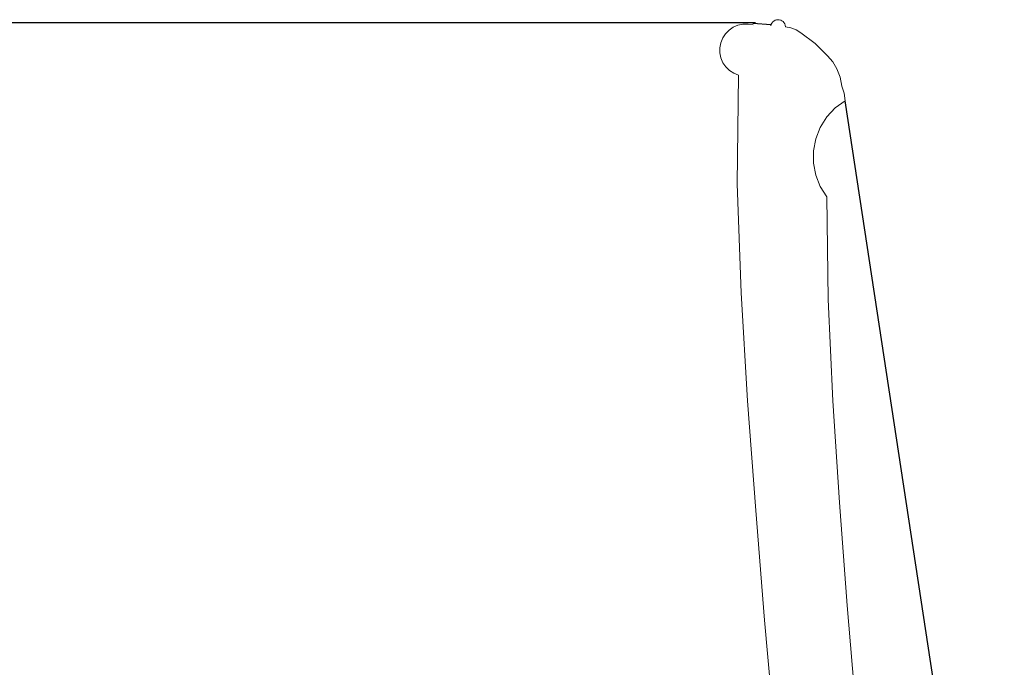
# Model space of a CAD drawing. Header units: inches. Extents: x 0 to 612, y 155 to 655.
# Tile 88 of 138: x 52.96 to 63.75, y 404.43 to 411.52. Entities that reach past the tile are written whole.
import ezdxf

# ---------------------------------------------------------------- set-up
doc = ezdxf.new("R2010")
doc.units = ezdxf.units.IN
doc.header["$MEASUREMENT"] = 0
doc.layers.add('Layer 1', color=7, linetype='Continuous')

# ---------------------------------------------------------------- blocks, each defined once
blk = doc.blocks.new('block 1176')
at = {"layer": 'Layer 1', "color": 7, "lineweight": 25}
blk.add_lwpolyline([(61.023, 411.488), (50.302, 411.488)], dxfattribs=at)
blk = doc.blocks.new('block 1175')
at = {"layer": 'Layer 1'}
blk.add_blockref('block 1176', (0, 0), dxfattribs=at)
blk = doc.blocks.new('block 1174')
at = {"layer": 'Layer 1'}
blk.add_blockref('block 1175', (0, 0), dxfattribs=at)
blk = doc.blocks.new('block 1182')
at = {"layer": 'Layer 1', "color": 7, "lineweight": 25}
blk.add_lwpolyline([(61.194, 411.467), (60.995, 411.48)], dxfattribs=at)
blk = doc.blocks.new('block 1181')
at = {"layer": 'Layer 1'}
blk.add_blockref('block 1182', (0, 0), dxfattribs=at)
blk = doc.blocks.new('block 1180')
at = {"layer": 'Layer 1'}
blk.add_blockref('block 1181', (0, 0), dxfattribs=at)
blk = doc.blocks.new('block 6579')
at = {"layer": 'Layer 1', "lineweight": 0}
for points in [[(62.007, 410.635)], [(61.898, 410.556)]]:
    blk.add_lwpolyline(points, dxfattribs=at)
blk.add_open_spline([(62.007, 410.635), (62.007, 410.635), (61.898, 410.556), (61.898, 410.556), (61.898, 410.556), (62.007, 410.635), (62.007, 410.635)], degree=3, knots=[0, 0, 0, 0, 1, 1, 1, 2, 2, 2, 2], dxfattribs=at)
blk = doc.blocks.new('block 6580')
at = {"layer": 'Layer 1', "lineweight": 0}
for points in [[(61.898, 410.556)], [(61.806, 410.457)]]:
    blk.add_lwpolyline(points, dxfattribs=at)
blk.add_open_spline([(61.898, 410.556), (61.898, 410.556), (61.806, 410.457), (61.806, 410.457), (61.806, 410.457), (61.898, 410.556), (61.898, 410.556)], degree=3, knots=[0, 0, 0, 0, 1, 1, 1, 2, 2, 2, 2], dxfattribs=at)
blk = doc.blocks.new('block 6581')
at = {"layer": 'Layer 1', "lineweight": 0}
for points in [[(61.806, 410.457)], [(61.733, 410.343)]]:
    blk.add_lwpolyline(points, dxfattribs=at)
blk.add_open_spline([(61.806, 410.457), (61.806, 410.457), (61.733, 410.343), (61.733, 410.343), (61.733, 410.343), (61.806, 410.457), (61.806, 410.457)], degree=3, knots=[0, 0, 0, 0, 1, 1, 1, 2, 2, 2, 2], dxfattribs=at)
blk = doc.blocks.new('block 6582')
at = {"layer": 'Layer 1', "lineweight": 0}
for points in [[(61.733, 410.343)], [(61.684, 410.218)]]:
    blk.add_lwpolyline(points, dxfattribs=at)
blk.add_open_spline([(61.733, 410.343), (61.733, 410.343), (61.684, 410.218), (61.684, 410.218), (61.684, 410.218), (61.733, 410.343), (61.733, 410.343)], degree=3, knots=[0, 0, 0, 0, 1, 1, 1, 2, 2, 2, 2], dxfattribs=at)
blk = doc.blocks.new('block 6583')
at = {"layer": 'Layer 1', "lineweight": 0}
for points in [[(61.684, 410.218)], [(61.659, 410.086)]]:
    blk.add_lwpolyline(points, dxfattribs=at)
blk.add_open_spline([(61.684, 410.218), (61.684, 410.218), (61.659, 410.086), (61.659, 410.086), (61.659, 410.086), (61.684, 410.218), (61.684, 410.218)], degree=3, knots=[0, 0, 0, 0, 1, 1, 1, 2, 2, 2, 2], dxfattribs=at)
blk = doc.blocks.new('block 6584')
at = {"layer": 'Layer 1', "lineweight": 0}
for points in [[(61.659, 410.086)], [(61.659, 409.951)]]:
    blk.add_lwpolyline(points, dxfattribs=at)
blk.add_open_spline([(61.659, 410.086), (61.659, 410.086), (61.659, 409.951), (61.659, 409.951), (61.659, 409.951), (61.659, 410.086), (61.659, 410.086)], degree=3, knots=[0, 0, 0, 0, 1, 1, 1, 2, 2, 2, 2], dxfattribs=at)
blk = doc.blocks.new('block 6585')
at = {"layer": 'Layer 1', "lineweight": 0}
for points in [[(61.659, 409.951)], [(61.684, 409.819)]]:
    blk.add_lwpolyline(points, dxfattribs=at)
blk.add_open_spline([(61.659, 409.951), (61.659, 409.951), (61.684, 409.819), (61.684, 409.819), (61.684, 409.819), (61.659, 409.951), (61.659, 409.951)], degree=3, knots=[0, 0, 0, 0, 1, 1, 1, 2, 2, 2, 2], dxfattribs=at)
blk = doc.blocks.new('block 6586')
at = {"layer": 'Layer 1', "lineweight": 0}
for points in [[(61.684, 409.819)], [(61.733, 409.694)]]:
    blk.add_lwpolyline(points, dxfattribs=at)
blk.add_open_spline([(61.684, 409.819), (61.684, 409.819), (61.733, 409.694), (61.733, 409.694), (61.733, 409.694), (61.684, 409.819), (61.684, 409.819)], degree=3, knots=[0, 0, 0, 0, 1, 1, 1, 2, 2, 2, 2], dxfattribs=at)
blk = doc.blocks.new('block 6587')
at = {"layer": 'Layer 1', "lineweight": 0}
for points in [[(61.733, 409.694)], [(61.806, 409.58)]]:
    blk.add_lwpolyline(points, dxfattribs=at)
blk.add_open_spline([(61.733, 409.694), (61.733, 409.694), (61.806, 409.58), (61.806, 409.58), (61.806, 409.58), (61.733, 409.694), (61.733, 409.694)], degree=3, knots=[0, 0, 0, 0, 1, 1, 1, 2, 2, 2, 2], dxfattribs=at)
blk = doc.blocks.new('block 6588')
at = {"layer": 'Layer 1', "lineweight": 0}
for points in [[(61.806, 409.58)], [(61.821, 408.456)]]:
    blk.add_lwpolyline(points, dxfattribs=at)
blk.add_open_spline([(61.806, 409.58), (61.806, 409.58), (61.821, 408.456), (61.821, 408.456), (61.821, 408.456), (61.806, 409.58), (61.806, 409.58)], degree=3, knots=[0, 0, 0, 0, 1, 1, 1, 2, 2, 2, 2], dxfattribs=at)
blk = doc.blocks.new('block 6589')
at = {"layer": 'Layer 1', "lineweight": 0}
for points in [[(61.821, 408.456)], [(61.873, 407.345)]]:
    blk.add_lwpolyline(points, dxfattribs=at)
blk.add_open_spline([(61.821, 408.456), (61.821, 408.456), (61.873, 407.345), (61.873, 407.345), (61.873, 407.345), (61.821, 408.456), (61.821, 408.456)], degree=3, knots=[0, 0, 0, 0, 1, 1, 1, 2, 2, 2, 2], dxfattribs=at)
blk = doc.blocks.new('block 6590')
at = {"layer": 'Layer 1', "lineweight": 0}
for points in [[(61.873, 407.345)], [(61.944, 406.232)]]:
    blk.add_lwpolyline(points, dxfattribs=at)
blk.add_open_spline([(61.873, 407.345), (61.873, 407.345), (61.944, 406.232), (61.944, 406.232), (61.944, 406.232), (61.873, 407.345), (61.873, 407.345)], degree=3, knots=[0, 0, 0, 0, 1, 1, 1, 2, 2, 2, 2], dxfattribs=at)
blk = doc.blocks.new('block 6591')
at = {"layer": 'Layer 1', "lineweight": 0}
for points in [[(61.944, 406.232)], [(62.029, 405.103)]]:
    blk.add_lwpolyline(points, dxfattribs=at)
blk.add_open_spline([(61.944, 406.232), (61.944, 406.232), (62.029, 405.103), (62.029, 405.103), (62.029, 405.103), (61.944, 406.232), (61.944, 406.232)], degree=3, knots=[0, 0, 0, 0, 1, 1, 1, 2, 2, 2, 2], dxfattribs=at)
blk = doc.blocks.new('block 6592')
at = {"layer": 'Layer 1', "lineweight": 0}
for points in [[(62.029, 405.103)], [(62.123, 403.981)]]:
    blk.add_lwpolyline(points, dxfattribs=at)
blk.add_open_spline([(62.029, 405.103), (62.029, 405.103), (62.123, 403.981), (62.123, 403.981), (62.123, 403.981), (62.029, 405.103), (62.029, 405.103)], degree=3, knots=[0, 0, 0, 0, 1, 1, 1, 2, 2, 2, 2], dxfattribs=at)
blk = doc.blocks.new('block 6593')
at = {"layer": 'Layer 1', "lineweight": 0}
for points in [[(62.123, 403.981)], [(62.221, 402.882)]]:
    blk.add_lwpolyline(points, dxfattribs=at)
blk.add_open_spline([(62.123, 403.981), (62.123, 403.981), (62.221, 402.882), (62.221, 402.882), (62.221, 402.882), (62.123, 403.981), (62.123, 403.981)], degree=3, knots=[0, 0, 0, 0, 1, 1, 1, 2, 2, 2, 2], dxfattribs=at)
blk = doc.blocks.new('block 6594')
at = {"layer": 'Layer 1', "lineweight": 0}
for points in [[(62.221, 402.882)], [(62.324, 401.77)]]:
    blk.add_lwpolyline(points, dxfattribs=at)
blk.add_open_spline([(62.221, 402.882), (62.221, 402.882), (62.324, 401.77), (62.324, 401.77), (62.324, 401.77), (62.221, 402.882), (62.221, 402.882)], degree=3, knots=[0, 0, 0, 0, 1, 1, 1, 2, 2, 2, 2], dxfattribs=at)
blk = doc.blocks.new('block 6578')
at = {"layer": 'Layer 1'}
for name in ['block 6579', 'block 6580', 'block 6581', 'block 6582', 'block 6583', 'block 6584', 'block 6585', 'block 6586', 'block 6587', 'block 6588', 'block 6589', 'block 6590', 'block 6591', 'block 6592', 'block 6593', 'block 6594']:
    blk.add_blockref(name, (0, 0), dxfattribs=at)
blk = doc.blocks.new('block 6577')
at = {"layer": 'Layer 1'}
blk.add_blockref('block 6578', (0, 0), dxfattribs=at)
blk = doc.blocks.new('block 6597')
at = {"layer": 'Layer 1', "lineweight": 0}
for points in [[(61.995, 410.717)], [(62.007, 410.635)]]:
    blk.add_lwpolyline(points, dxfattribs=at)
blk.add_open_spline([(62.007, 410.635), (62.007, 410.635), (61.995, 410.717), (61.995, 410.717), (61.995, 410.717), (62.007, 410.635), (62.007, 410.635)], degree=3, knots=[0, 0, 0, 0, 1, 1, 1, 2, 2, 2, 2], dxfattribs=at)
blk = doc.blocks.new('block 6598')
at = {"layer": 'Layer 1', "lineweight": 0}
for points in [[(61.972, 410.795)], [(61.995, 410.717)]]:
    blk.add_lwpolyline(points, dxfattribs=at)
blk.add_open_spline([(61.995, 410.717), (61.995, 410.717), (61.972, 410.795), (61.972, 410.795), (61.972, 410.795), (61.995, 410.717), (61.995, 410.717)], degree=3, knots=[0, 0, 0, 0, 1, 1, 1, 2, 2, 2, 2], dxfattribs=at)
blk = doc.blocks.new('block 6599')
at = {"layer": 'Layer 1', "lineweight": 0}
for points in [[(61.953, 410.893)], [(61.972, 410.795)]]:
    blk.add_lwpolyline(points, dxfattribs=at)
blk.add_open_spline([(61.972, 410.795), (61.972, 410.795), (61.953, 410.893), (61.953, 410.893), (61.953, 410.893), (61.972, 410.795), (61.972, 410.795)], degree=3, knots=[0, 0, 0, 0, 1, 1, 1, 2, 2, 2, 2], dxfattribs=at)
blk = doc.blocks.new('block 6600')
at = {"layer": 'Layer 1', "lineweight": 0}
for points in [[(61.917, 410.984)], [(61.953, 410.893)]]:
    blk.add_lwpolyline(points, dxfattribs=at)
blk.add_open_spline([(61.953, 410.893), (61.953, 410.893), (61.917, 410.984), (61.917, 410.984), (61.917, 410.984), (61.953, 410.893), (61.953, 410.893)], degree=3, knots=[0, 0, 0, 0, 1, 1, 1, 2, 2, 2, 2], dxfattribs=at)
blk = doc.blocks.new('block 6601')
at = {"layer": 'Layer 1', "lineweight": 0}
for points in [[(61.87, 411.059)], [(61.917, 410.984)]]:
    blk.add_lwpolyline(points, dxfattribs=at)
blk.add_open_spline([(61.917, 410.984), (61.917, 410.984), (61.87, 411.059), (61.87, 411.059), (61.87, 411.059), (61.917, 410.984), (61.917, 410.984)], degree=3, knots=[0, 0, 0, 0, 1, 1, 1, 2, 2, 2, 2], dxfattribs=at)
blk = doc.blocks.new('block 6602')
at = {"layer": 'Layer 1', "lineweight": 0}
for points in [[(61.813, 411.126)], [(61.87, 411.059)]]:
    blk.add_lwpolyline(points, dxfattribs=at)
blk.add_open_spline([(61.87, 411.059), (61.87, 411.059), (61.813, 411.126), (61.813, 411.126), (61.813, 411.126), (61.87, 411.059), (61.87, 411.059)], degree=3, knots=[0, 0, 0, 0, 1, 1, 1, 2, 2, 2, 2], dxfattribs=at)
blk = doc.blocks.new('block 6603')
at = {"layer": 'Layer 1', "lineweight": 0}
for points in [[(61.678, 411.261)], [(61.813, 411.126)]]:
    blk.add_lwpolyline(points, dxfattribs=at)
blk.add_open_spline([(61.813, 411.126), (61.813, 411.126), (61.678, 411.261), (61.678, 411.261), (61.678, 411.261), (61.813, 411.126), (61.813, 411.126)], degree=3, knots=[0, 0, 0, 0, 1, 1, 1, 2, 2, 2, 2], dxfattribs=at)
blk = doc.blocks.new('block 6604')
at = {"layer": 'Layer 1', "lineweight": 0}
for points in [[(61.521, 411.38)], [(61.678, 411.261)]]:
    blk.add_lwpolyline(points, dxfattribs=at)
blk.add_open_spline([(61.678, 411.261), (61.678, 411.261), (61.521, 411.38), (61.521, 411.38), (61.521, 411.38), (61.678, 411.261), (61.678, 411.261)], degree=3, knots=[0, 0, 0, 0, 1, 1, 1, 2, 2, 2, 2], dxfattribs=at)
blk = doc.blocks.new('block 6605')
at = {"layer": 'Layer 1', "lineweight": 0}
for points in [[(61.468, 411.41)], [(61.521, 411.38)]]:
    blk.add_lwpolyline(points, dxfattribs=at)
blk.add_open_spline([(61.521, 411.38), (61.521, 411.38), (61.468, 411.41), (61.468, 411.41), (61.468, 411.41), (61.521, 411.38), (61.521, 411.38)], degree=3, knots=[0, 0, 0, 0, 1, 1, 1, 2, 2, 2, 2], dxfattribs=at)
blk = doc.blocks.new('block 6606')
at = {"layer": 'Layer 1', "lineweight": 0}
for points in [[(61.411, 411.432)], [(61.468, 411.41)]]:
    blk.add_lwpolyline(points, dxfattribs=at)
blk.add_open_spline([(61.468, 411.41), (61.468, 411.41), (61.411, 411.432), (61.411, 411.432), (61.411, 411.432), (61.468, 411.41), (61.468, 411.41)], degree=3, knots=[0, 0, 0, 0, 1, 1, 1, 2, 2, 2, 2], dxfattribs=at)
blk = doc.blocks.new('block 6607')
at = {"layer": 'Layer 1', "lineweight": 0}
for points in [[(61.352, 411.446)], [(61.411, 411.432)]]:
    blk.add_lwpolyline(points, dxfattribs=at)
blk.add_open_spline([(61.411, 411.432), (61.411, 411.432), (61.352, 411.446), (61.352, 411.446), (61.352, 411.446), (61.411, 411.432), (61.411, 411.432)], degree=3, knots=[0, 0, 0, 0, 1, 1, 1, 2, 2, 2, 2], dxfattribs=at)
blk = doc.blocks.new('block 6608')
at = {"layer": 'Layer 1', "lineweight": 0}
for points in [[(61.35, 411.461)], [(61.352, 411.446)]]:
    blk.add_lwpolyline(points, dxfattribs=at)
blk.add_open_spline([(61.352, 411.446), (61.352, 411.446), (61.35, 411.461), (61.35, 411.461), (61.35, 411.461), (61.352, 411.446), (61.352, 411.446)], degree=3, knots=[0, 0, 0, 0, 1, 1, 1, 2, 2, 2, 2], dxfattribs=at)
blk = doc.blocks.new('block 6609')
at = {"layer": 'Layer 1', "lineweight": 0}
for points in [[(61.345, 411.476)], [(61.35, 411.461)]]:
    blk.add_lwpolyline(points, dxfattribs=at)
blk.add_open_spline([(61.35, 411.461), (61.35, 411.461), (61.345, 411.476), (61.345, 411.476), (61.345, 411.476), (61.35, 411.461), (61.35, 411.461)], degree=3, knots=[0, 0, 0, 0, 1, 1, 1, 2, 2, 2, 2], dxfattribs=at)
blk = doc.blocks.new('block 6610')
at = {"layer": 'Layer 1', "lineweight": 0}
for points in [[(61.336, 411.49)], [(61.345, 411.476)]]:
    blk.add_lwpolyline(points, dxfattribs=at)
blk.add_open_spline([(61.345, 411.476), (61.345, 411.476), (61.336, 411.49), (61.336, 411.49), (61.336, 411.49), (61.345, 411.476), (61.345, 411.476)], degree=3, knots=[0, 0, 0, 0, 1, 1, 1, 2, 2, 2, 2], dxfattribs=at)
blk = doc.blocks.new('block 6611')
at = {"layer": 'Layer 1', "lineweight": 0}
for points in [[(61.326, 411.501)], [(61.336, 411.49)]]:
    blk.add_lwpolyline(points, dxfattribs=at)
blk.add_open_spline([(61.336, 411.49), (61.336, 411.49), (61.326, 411.501), (61.326, 411.501), (61.326, 411.501), (61.336, 411.49), (61.336, 411.49)], degree=3, knots=[0, 0, 0, 0, 1, 1, 1, 2, 2, 2, 2], dxfattribs=at)
blk = doc.blocks.new('block 6612')
at = {"layer": 'Layer 1', "lineweight": 0}
for points in [[(61.314, 411.51)], [(61.326, 411.501)]]:
    blk.add_lwpolyline(points, dxfattribs=at)
blk.add_open_spline([(61.326, 411.501), (61.326, 411.501), (61.314, 411.51), (61.314, 411.51), (61.314, 411.51), (61.326, 411.501), (61.326, 411.501)], degree=3, knots=[0, 0, 0, 0, 1, 1, 1, 2, 2, 2, 2], dxfattribs=at)
blk = doc.blocks.new('block 6613')
at = {"layer": 'Layer 1', "lineweight": 0}
for points in [[(61.3, 411.518)], [(61.314, 411.51)]]:
    blk.add_lwpolyline(points, dxfattribs=at)
blk.add_open_spline([(61.314, 411.51), (61.314, 411.51), (61.3, 411.518), (61.3, 411.518), (61.3, 411.518), (61.314, 411.51), (61.314, 411.51)], degree=3, knots=[0, 0, 0, 0, 1, 1, 1, 2, 2, 2, 2], dxfattribs=at)
blk = doc.blocks.new('block 6614')
at = {"layer": 'Layer 1', "lineweight": 0}
for points in [[(61.285, 411.522)], [(61.3, 411.518)]]:
    blk.add_lwpolyline(points, dxfattribs=at)
blk.add_open_spline([(61.3, 411.518), (61.3, 411.518), (61.285, 411.522), (61.285, 411.522), (61.285, 411.522), (61.3, 411.518), (61.3, 411.518)], degree=3, knots=[0, 0, 0, 0, 1, 1, 1, 2, 2, 2, 2], dxfattribs=at)
blk = doc.blocks.new('block 6615')
at = {"layer": 'Layer 1', "lineweight": 0}
for points in [[(61.269, 411.522)], [(61.285, 411.522)]]:
    blk.add_lwpolyline(points, dxfattribs=at)
blk.add_open_spline([(61.285, 411.522), (61.285, 411.522), (61.269, 411.522), (61.269, 411.522), (61.269, 411.522), (61.285, 411.522), (61.285, 411.522)], degree=3, knots=[0, 0, 0, 0, 1, 1, 1, 2, 2, 2, 2], dxfattribs=at)
blk = doc.blocks.new('block 6616')
at = {"layer": 'Layer 1', "lineweight": 0}
for points in [[(61.253, 411.521)], [(61.269, 411.522)]]:
    blk.add_lwpolyline(points, dxfattribs=at)
blk.add_open_spline([(61.269, 411.522), (61.269, 411.522), (61.253, 411.521), (61.253, 411.521), (61.253, 411.521), (61.269, 411.522), (61.269, 411.522)], degree=3, knots=[0, 0, 0, 0, 1, 1, 1, 2, 2, 2, 2], dxfattribs=at)
blk = doc.blocks.new('block 6617')
at = {"layer": 'Layer 1', "lineweight": 0}
for points in [[(61.239, 411.516)], [(61.253, 411.521)]]:
    blk.add_lwpolyline(points, dxfattribs=at)
blk.add_open_spline([(61.253, 411.521), (61.253, 411.521), (61.239, 411.516), (61.239, 411.516), (61.239, 411.516), (61.253, 411.521), (61.253, 411.521)], degree=3, knots=[0, 0, 0, 0, 1, 1, 1, 2, 2, 2, 2], dxfattribs=at)
blk = doc.blocks.new('block 6618')
at = {"layer": 'Layer 1', "lineweight": 0}
for points in [[(61.225, 411.508)], [(61.239, 411.516)]]:
    blk.add_lwpolyline(points, dxfattribs=at)
blk.add_open_spline([(61.239, 411.516), (61.239, 411.516), (61.225, 411.508), (61.225, 411.508), (61.225, 411.508), (61.239, 411.516), (61.239, 411.516)], degree=3, knots=[0, 0, 0, 0, 1, 1, 1, 2, 2, 2, 2], dxfattribs=at)
blk = doc.blocks.new('block 6619')
at = {"layer": 'Layer 1', "lineweight": 0}
for points in [[(61.213, 411.499)], [(61.225, 411.508)]]:
    blk.add_lwpolyline(points, dxfattribs=at)
blk.add_open_spline([(61.225, 411.508), (61.225, 411.508), (61.213, 411.499), (61.213, 411.499), (61.213, 411.499), (61.225, 411.508), (61.225, 411.508)], degree=3, knots=[0, 0, 0, 0, 1, 1, 1, 2, 2, 2, 2], dxfattribs=at)
blk = doc.blocks.new('block 6620')
at = {"layer": 'Layer 1', "lineweight": 0}
for points in [[(61.204, 411.486)], [(61.213, 411.499)]]:
    blk.add_lwpolyline(points, dxfattribs=at)
blk.add_open_spline([(61.213, 411.499), (61.213, 411.499), (61.204, 411.486), (61.204, 411.486), (61.204, 411.486), (61.213, 411.499), (61.213, 411.499)], degree=3, knots=[0, 0, 0, 0, 1, 1, 1, 2, 2, 2, 2], dxfattribs=at)
blk = doc.blocks.new('block 6621')
at = {"layer": 'Layer 1', "lineweight": 0}
for points in [[(61.196, 411.472)], [(61.204, 411.486)]]:
    blk.add_lwpolyline(points, dxfattribs=at)
blk.add_open_spline([(61.204, 411.486), (61.204, 411.486), (61.196, 411.472), (61.196, 411.472), (61.196, 411.472), (61.204, 411.486), (61.204, 411.486)], degree=3, knots=[0, 0, 0, 0, 1, 1, 1, 2, 2, 2, 2], dxfattribs=at)
blk = doc.blocks.new('block 6622')
at = {"layer": 'Layer 1', "lineweight": 0}
for points in [[(61.196, 411.472)], [(61.192, 411.457)]]:
    blk.add_lwpolyline(points, dxfattribs=at)
blk.add_open_spline([(61.196, 411.472), (61.196, 411.472), (61.192, 411.457), (61.192, 411.457), (61.192, 411.457), (61.196, 411.472), (61.196, 411.472)], degree=3, knots=[0, 0, 0, 0, 1, 1, 1, 2, 2, 2, 2], dxfattribs=at)
blk = doc.blocks.new('block 6596')
at = {"layer": 'Layer 1'}
for name in ['block 6622', 'block 6621', 'block 6620', 'block 6619', 'block 6618', 'block 6617', 'block 6616', 'block 6615', 'block 6614', 'block 6613', 'block 6612', 'block 6611', 'block 6610', 'block 6609', 'block 6608', 'block 6607', 'block 6606', 'block 6605', 'block 6604', 'block 6603', 'block 6602', 'block 6601', 'block 6600', 'block 6599', 'block 6598', 'block 6597']:
    blk.add_blockref(name, (0, 0), dxfattribs=at)
blk = doc.blocks.new('block 6595')
at = {"layer": 'Layer 1'}
blk.add_blockref('block 6596', (0, 0), dxfattribs=at)
blk = doc.blocks.new('block 6719')
at = {"layer": 'Layer 1', "color": 7, "lineweight": 25}
blk.add_lwpolyline([(63.751, 399.19), (62.007, 410.635)], dxfattribs=at)
blk = doc.blocks.new('block 6718')
at = {"layer": 'Layer 1'}
blk.add_blockref('block 6719', (0, 0), dxfattribs=at)
blk = doc.blocks.new('block 6717')
at = {"layer": 'Layer 1'}
blk.add_blockref('block 6718', (0, 0), dxfattribs=at)
blk = doc.blocks.new('block 7927')
at = {"layer": 'Layer 1', "lineweight": 0}
for points in [[(60.942, 411.475)], [(60.998, 411.465)]]:
    blk.add_lwpolyline(points, dxfattribs=at)
blk.add_open_spline([(60.998, 411.465), (60.998, 411.465), (60.942, 411.475), (60.942, 411.475), (60.942, 411.475), (60.998, 411.465), (60.998, 411.465)], degree=3, knots=[0, 0, 0, 0, 1, 1, 1, 2, 2, 2, 2], dxfattribs=at)
blk = doc.blocks.new('block 7928')
at = {"layer": 'Layer 1', "lineweight": 0}
for points in [[(60.886, 411.475)], [(60.942, 411.475)]]:
    blk.add_lwpolyline(points, dxfattribs=at)
blk.add_open_spline([(60.942, 411.475), (60.942, 411.475), (60.886, 411.475), (60.886, 411.475), (60.886, 411.475), (60.942, 411.475), (60.942, 411.475)], degree=3, knots=[0, 0, 0, 0, 1, 1, 1, 2, 2, 2, 2], dxfattribs=at)
blk = doc.blocks.new('block 7929')
at = {"layer": 'Layer 1', "lineweight": 0}
for points in [[(60.886, 411.475)], [(60.831, 411.463)]]:
    blk.add_lwpolyline(points, dxfattribs=at)
blk.add_open_spline([(60.886, 411.475), (60.886, 411.475), (60.831, 411.463), (60.831, 411.463), (60.831, 411.463), (60.886, 411.475), (60.886, 411.475)], degree=3, knots=[0, 0, 0, 0, 1, 1, 1, 2, 2, 2, 2], dxfattribs=at)
blk = doc.blocks.new('block 7930')
at = {"layer": 'Layer 1', "lineweight": 0}
for points in [[(60.779, 411.44)], [(60.831, 411.463)]]:
    blk.add_lwpolyline(points, dxfattribs=at)
blk.add_open_spline([(60.831, 411.463), (60.831, 411.463), (60.779, 411.44), (60.779, 411.44), (60.779, 411.44), (60.831, 411.463), (60.831, 411.463)], degree=3, knots=[0, 0, 0, 0, 1, 1, 1, 2, 2, 2, 2], dxfattribs=at)
blk = doc.blocks.new('block 7931')
at = {"layer": 'Layer 1', "lineweight": 0}
for points in [[(60.734, 411.408)], [(60.779, 411.44)]]:
    blk.add_lwpolyline(points, dxfattribs=at)
blk.add_open_spline([(60.779, 411.44), (60.779, 411.44), (60.734, 411.408), (60.734, 411.408), (60.734, 411.408), (60.779, 411.44), (60.779, 411.44)], degree=3, knots=[0, 0, 0, 0, 1, 1, 1, 2, 2, 2, 2], dxfattribs=at)
blk = doc.blocks.new('block 7932')
at = {"layer": 'Layer 1', "lineweight": 0}
for points in [[(60.694, 411.368)], [(60.734, 411.408)]]:
    blk.add_lwpolyline(points, dxfattribs=at)
blk.add_open_spline([(60.734, 411.408), (60.734, 411.408), (60.694, 411.368), (60.694, 411.368), (60.694, 411.368), (60.734, 411.408), (60.734, 411.408)], degree=3, knots=[0, 0, 0, 0, 1, 1, 1, 2, 2, 2, 2], dxfattribs=at)
blk = doc.blocks.new('block 7933')
at = {"layer": 'Layer 1', "lineweight": 0}
for points in [[(60.694, 411.368)], [(60.664, 411.322)]]:
    blk.add_lwpolyline(points, dxfattribs=at)
blk.add_open_spline([(60.694, 411.368), (60.694, 411.368), (60.664, 411.322), (60.664, 411.322), (60.664, 411.322), (60.694, 411.368), (60.694, 411.368)], degree=3, knots=[0, 0, 0, 0, 1, 1, 1, 2, 2, 2, 2], dxfattribs=at)
blk = doc.blocks.new('block 7934')
at = {"layer": 'Layer 1', "lineweight": 0}
for points in [[(60.643, 411.269)], [(60.664, 411.322)]]:
    blk.add_lwpolyline(points, dxfattribs=at)
blk.add_open_spline([(60.664, 411.322), (60.664, 411.322), (60.643, 411.269), (60.643, 411.269), (60.643, 411.269), (60.664, 411.322), (60.664, 411.322)], degree=3, knots=[0, 0, 0, 0, 1, 1, 1, 2, 2, 2, 2], dxfattribs=at)
blk = doc.blocks.new('block 7935')
at = {"layer": 'Layer 1', "lineweight": 0}
for points in [[(60.643, 411.269)], [(60.633, 411.214)]]:
    blk.add_lwpolyline(points, dxfattribs=at)
blk.add_open_spline([(60.643, 411.269), (60.643, 411.269), (60.633, 411.214), (60.633, 411.214), (60.633, 411.214), (60.643, 411.269), (60.643, 411.269)], degree=3, knots=[0, 0, 0, 0, 1, 1, 1, 2, 2, 2, 2], dxfattribs=at)
blk = doc.blocks.new('block 7936')
at = {"layer": 'Layer 1', "lineweight": 0}
for points in [[(60.633, 411.214)], [(60.633, 411.158)]]:
    blk.add_lwpolyline(points, dxfattribs=at)
blk.add_open_spline([(60.633, 411.214), (60.633, 411.214), (60.633, 411.158), (60.633, 411.158), (60.633, 411.158), (60.633, 411.214), (60.633, 411.214)], degree=3, knots=[0, 0, 0, 0, 1, 1, 1, 2, 2, 2, 2], dxfattribs=at)
blk = doc.blocks.new('block 7937')
at = {"layer": 'Layer 1', "lineweight": 0}
for points in [[(60.633, 411.158)], [(60.645, 411.103)]]:
    blk.add_lwpolyline(points, dxfattribs=at)
blk.add_open_spline([(60.633, 411.158), (60.633, 411.158), (60.645, 411.103), (60.645, 411.103), (60.645, 411.103), (60.633, 411.158), (60.633, 411.158)], degree=3, knots=[0, 0, 0, 0, 1, 1, 1, 2, 2, 2, 2], dxfattribs=at)
blk = doc.blocks.new('block 7938')
at = {"layer": 'Layer 1', "lineweight": 0}
for points in [[(60.645, 411.103)], [(60.667, 411.051)]]:
    blk.add_lwpolyline(points, dxfattribs=at)
blk.add_open_spline([(60.645, 411.103), (60.645, 411.103), (60.667, 411.051), (60.667, 411.051), (60.667, 411.051), (60.645, 411.103), (60.645, 411.103)], degree=3, knots=[0, 0, 0, 0, 1, 1, 1, 2, 2, 2, 2], dxfattribs=at)
blk = doc.blocks.new('block 7939')
at = {"layer": 'Layer 1', "lineweight": 0}
for points in [[(60.667, 411.051)], [(60.699, 411.005)]]:
    blk.add_lwpolyline(points, dxfattribs=at)
blk.add_open_spline([(60.667, 411.051), (60.667, 411.051), (60.699, 411.005), (60.699, 411.005), (60.699, 411.005), (60.667, 411.051), (60.667, 411.051)], degree=3, knots=[0, 0, 0, 0, 1, 1, 1, 2, 2, 2, 2], dxfattribs=at)
blk = doc.blocks.new('block 7940')
at = {"layer": 'Layer 1', "lineweight": 0}
for points in [[(60.699, 411.005)], [(60.74, 410.966)]]:
    blk.add_lwpolyline(points, dxfattribs=at)
blk.add_open_spline([(60.699, 411.005), (60.699, 411.005), (60.74, 410.966), (60.74, 410.966), (60.74, 410.966), (60.699, 411.005), (60.699, 411.005)], degree=3, knots=[0, 0, 0, 0, 1, 1, 1, 2, 2, 2, 2], dxfattribs=at)
blk = doc.blocks.new('block 7941')
at = {"layer": 'Layer 1', "lineweight": 0}
for points in [[(60.74, 410.966)], [(60.787, 410.935)]]:
    blk.add_lwpolyline(points, dxfattribs=at)
blk.add_open_spline([(60.74, 410.966), (60.74, 410.966), (60.787, 410.935), (60.787, 410.935), (60.787, 410.935), (60.74, 410.966), (60.74, 410.966)], degree=3, knots=[0, 0, 0, 0, 1, 1, 1, 2, 2, 2, 2], dxfattribs=at)
blk = doc.blocks.new('block 7942')
at = {"layer": 'Layer 1', "lineweight": 0}
for points in [[(60.787, 410.935)], [(60.839, 410.914)]]:
    blk.add_lwpolyline(points, dxfattribs=at)
blk.add_open_spline([(60.787, 410.935), (60.787, 410.935), (60.839, 410.914), (60.839, 410.914), (60.839, 410.914), (60.787, 410.935), (60.787, 410.935)], degree=3, knots=[0, 0, 0, 0, 1, 1, 1, 2, 2, 2, 2], dxfattribs=at)
blk = doc.blocks.new('block 7943')
at = {"layer": 'Layer 1', "lineweight": 0}
for points in [[(60.839, 410.914)], [(60.823, 409.725)]]:
    blk.add_lwpolyline(points, dxfattribs=at)
blk.add_open_spline([(60.839, 410.914), (60.839, 410.914), (60.823, 409.725), (60.823, 409.725), (60.823, 409.725), (60.839, 410.914), (60.839, 410.914)], degree=3, knots=[0, 0, 0, 0, 1, 1, 1, 2, 2, 2, 2], dxfattribs=at)
blk = doc.blocks.new('block 7944')
at = {"layer": 'Layer 1', "lineweight": 0}
for points in [[(60.823, 409.725)], [(60.867, 408.531)]]:
    blk.add_lwpolyline(points, dxfattribs=at)
blk.add_open_spline([(60.823, 409.725), (60.823, 409.725), (60.867, 408.531), (60.867, 408.531), (60.867, 408.531), (60.823, 409.725), (60.823, 409.725)], degree=3, knots=[0, 0, 0, 0, 1, 1, 1, 2, 2, 2, 2], dxfattribs=at)
blk = doc.blocks.new('block 7945')
at = {"layer": 'Layer 1', "lineweight": 0}
for points in [[(60.867, 408.531)], [(60.938, 407.346)]]:
    blk.add_lwpolyline(points, dxfattribs=at)
blk.add_open_spline([(60.867, 408.531), (60.867, 408.531), (60.938, 407.346), (60.938, 407.346), (60.938, 407.346), (60.867, 408.531), (60.867, 408.531)], degree=3, knots=[0, 0, 0, 0, 1, 1, 1, 2, 2, 2, 2], dxfattribs=at)
blk = doc.blocks.new('block 7946')
at = {"layer": 'Layer 1', "lineweight": 0}
for points in [[(60.938, 407.346)], [(61.026, 406.146)]]:
    blk.add_lwpolyline(points, dxfattribs=at)
blk.add_open_spline([(60.938, 407.346), (60.938, 407.346), (61.026, 406.146), (61.026, 406.146), (61.026, 406.146), (60.938, 407.346), (60.938, 407.346)], degree=3, knots=[0, 0, 0, 0, 1, 1, 1, 2, 2, 2, 2], dxfattribs=at)
blk = doc.blocks.new('block 7947')
at = {"layer": 'Layer 1', "lineweight": 0}
for points in [[(61.026, 406.146)], [(61.123, 404.944)]]:
    blk.add_lwpolyline(points, dxfattribs=at)
blk.add_open_spline([(61.026, 406.146), (61.026, 406.146), (61.123, 404.944), (61.123, 404.944), (61.123, 404.944), (61.026, 406.146), (61.026, 406.146)], degree=3, knots=[0, 0, 0, 0, 1, 1, 1, 2, 2, 2, 2], dxfattribs=at)
blk = doc.blocks.new('block 7948')
at = {"layer": 'Layer 1', "lineweight": 0}
for points in [[(61.123, 404.944)], [(61.236, 403.685)]]:
    blk.add_lwpolyline(points, dxfattribs=at)
blk.add_open_spline([(61.123, 404.944), (61.123, 404.944), (61.236, 403.685), (61.236, 403.685), (61.236, 403.685), (61.123, 404.944), (61.123, 404.944)], degree=3, knots=[0, 0, 0, 0, 1, 1, 1, 2, 2, 2, 2], dxfattribs=at)
blk = doc.blocks.new('block 7949')
at = {"layer": 'Layer 1', "lineweight": 0}
for points in [[(61.236, 403.685)], [(61.34, 402.58)]]:
    blk.add_lwpolyline(points, dxfattribs=at)
blk.add_open_spline([(61.236, 403.685), (61.236, 403.685), (61.34, 402.58), (61.34, 402.58), (61.34, 402.58), (61.236, 403.685), (61.236, 403.685)], degree=3, knots=[0, 0, 0, 0, 1, 1, 1, 2, 2, 2, 2], dxfattribs=at)
blk = doc.blocks.new('block 7926')
at = {"layer": 'Layer 1'}
for name in ['block 7929', 'block 7928', 'block 7927', 'block 7933', 'block 7932', 'block 7931', 'block 7930', 'block 7935', 'block 7934', 'block 7936', 'block 7937', 'block 7938', 'block 7939', 'block 7940', 'block 7941', 'block 7942', 'block 7943', 'block 7944', 'block 7945', 'block 7946', 'block 7947', 'block 7948', 'block 7949']:
    blk.add_blockref(name, (0, 0), dxfattribs=at)
blk = doc.blocks.new('block 7925')
at = {"layer": 'Layer 1'}
blk.add_blockref('block 7926', (0, 0), dxfattribs=at)
blk = doc.blocks.new('block 921')
at = {"layer": 'Layer 1'}
for name in ['block 1174', 'block 7925', 'block 1180', 'block 6595', 'block 6577', 'block 6717']:
    blk.add_blockref(name, (0, 0), dxfattribs=at)
blk = doc.blocks.new('block 920')
at = {"layer": 'Layer 1'}
blk.add_blockref('block 921', (0, 0), dxfattribs=at)
blk = doc.blocks.new('block 2')
at = {"layer": 'Layer 1'}
blk.add_blockref('block 920', (0, 0), dxfattribs=at)

msp = doc.modelspace()

# ---------------------------------------------------------------- block references
at = {"layer": 'Layer 1'}
msp.add_blockref('block 2', (0, 0), dxfattribs=at)

doc.saveas('drawing.dxf')
